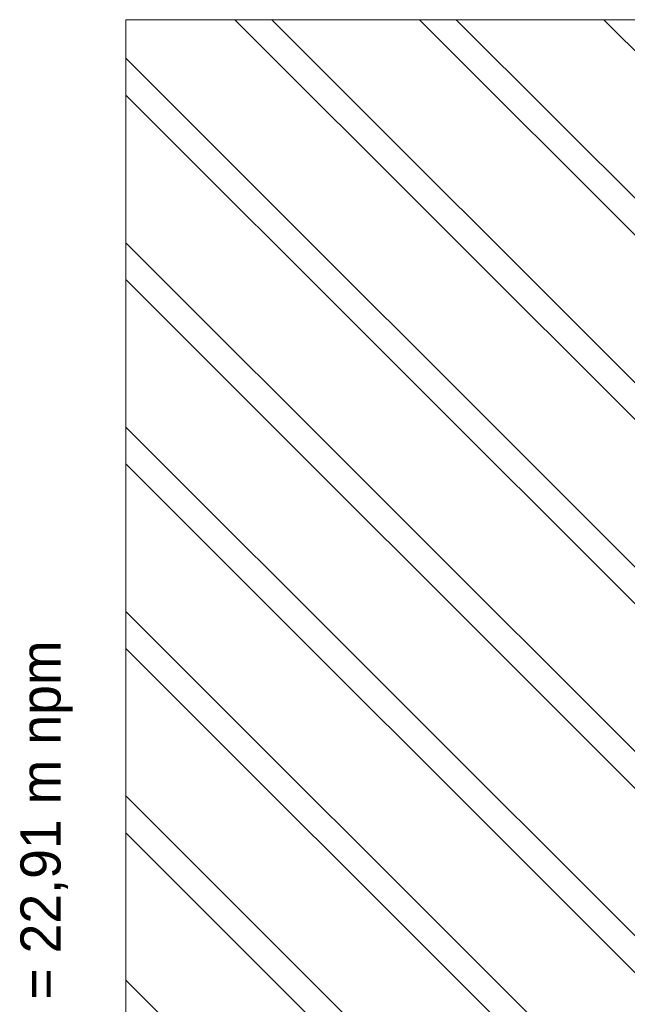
# Model space of a CAD drawing. Header units: millimetres. Extents: x -8078 to 241103, y -4319 to 602442.
# Tile 69 of 148: x 38230 to 41258, y 300106 to 305015. Entities that reach past the tile are written whole.
import ezdxf

# ---------------------------------------------------------------- set-up
doc = ezdxf.new("R2010")
doc.units = ezdxf.units.MM
doc.header["$MEASUREMENT"] = 0
for name, color, linetype in [('#podkład', 252, 'Continuous'), ('2D - Ogólne', 7, 'Continuous'), ('Opisy - Tekst', 7, 'Continuous')]:
    doc.layers.add(name, color=color, linetype=linetype)
doc.styles.add('STYL_AUTOMATYCZNY_6', font='txt')

# ---------------------------------------------------------------- blocks, each defined once
blk = doc.blocks.new('qqe433333')
at = {"layer": '2D - Ogólne', "linetype": 'Continuous', "lineweight": 20}
h = blk.add_hatch(dxfattribs=at)
h.set_pattern_fill('Podwójny_szraf_1_4_0008', color=252, angle=90, style=0, pattern_type=2)
h.set_pattern_definition([(135, (-1702.6, 957497.23), (-459.6194, -459.6194), []), (135, (-1794.5, 957405.3), (-459.6194, -459.6194), [])])
h.paths.add_polyline_path([(-632.6, 667889.4), (-632.6, 660538), (4861.5, 660538), (4861.5, 667889.4), (4861.5, 675919.5), (4861.5, 690940.5), (3807.4, 690940.5), (-632.6, 690940.5), (-632.6, 685441.2), (-782.6, 683519.1), (-782.6, 682100.8), (516.8, 682100.8), (516.8, 681469.5), (3867.4, 681469.5), (3867.4, 675893.9), (1897.4, 675893.9), (1897.4, 667889.4)])
at = {"layer": '2D - Ogólne', "color": 252, "linetype": 'Continuous', "lineweight": 13, "ltscale": 100, "flags": 128}
for points in [[(4861.5, 690940.5), (4861.5, 675919.5), (4861.5, 667889.4), (4861.5, 660538), (-632.6, 660538), (-632.6, 667889.4), (1897.4, 667889.4), (1897.4, 675893.9), (3867.4, 675893.9), (3867.4, 681469.5), (516.8, 681469.5), (516.8, 682100.8), (-782.6, 682100.8), (-782.6, 683519.1), (-632.6, 685441.2), (-632.6, 690940.5)], [(-632.6, 690940.5), (3807.4, 690940.5)]]:
    blk.add_lwpolyline(points, dxfattribs=at)
at = {"layer": 'Opisy - Tekst', "color": 252, "linetype": 'Continuous', "lineweight": 13, "insert": (-1158.7, 686054.8), "char_height": 200, "attachment_point": 1, "rotation": 90, "style": 'STYL_AUTOMATYCZNY_6'}
blk.add_mtext('\\A1;{\\pql;\\fGeneva CE|b0|i0|c0|p0;\\W1.000000;= 22,91 m npm}', dxfattribs=at)

msp = doc.modelspace()

# ---------------------------------------------------------------- block references
at = {"layer": '#podkład'}
msp.add_blockref('qqe433333', (39392.7, -385925.5), dxfattribs=at)

doc.saveas('drawing.dxf')
